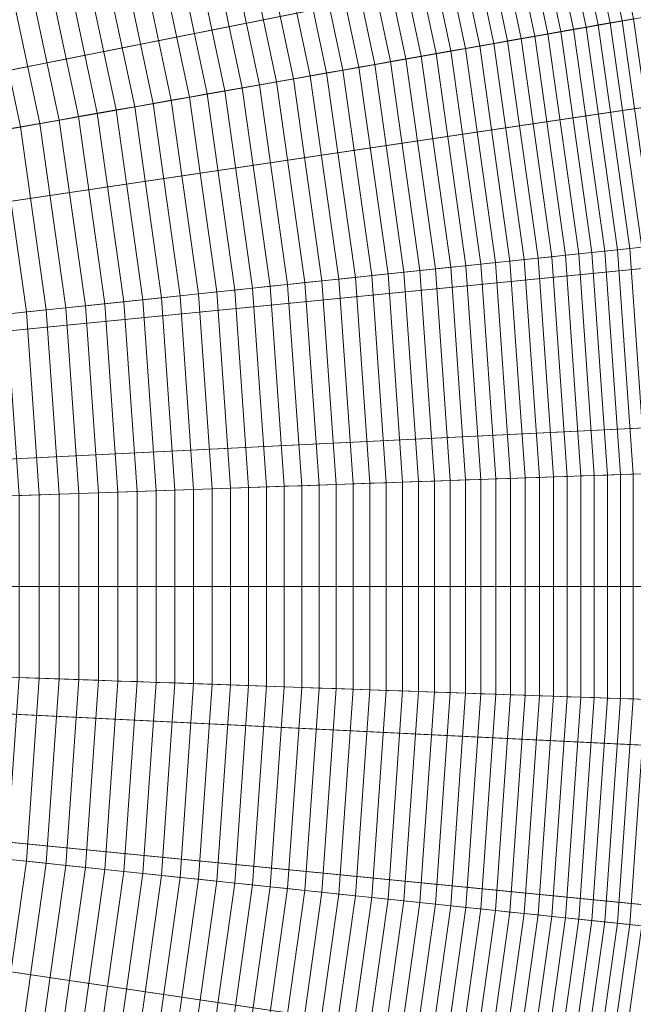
# Model space of a CAD drawing. Header units: centimetres. Extents: x -21.9 to 23.1, y -23 to 22.
# Tile 104 of 192: x 15.6 to 19.2, y -2.9 to 2.8. Entities that reach past the tile are written whole.
import ezdxf

# ---------------------------------------------------------------- set-up
doc = ezdxf.new("R2010")
doc.units = ezdxf.units.CM
doc.header["$LTSCALE"] = 2.54
doc.layers.add('Lucido design-1', color=7, linetype='Continuous')

# ---------------------------------------------------------------- blocks, each defined once
blk = doc.blocks.new('Gruppo-2-1')
at = {"color": 5, "linetype": 'Continuous', "lineweight": 9}
for points in [[(10.0933, 2.5802, -949.2271), (9.8546, 3.2361, -949.2271), (21.0763, 7.7699, -949.2271), (21.6039, 6.3202, -949.2271)], [(21.7213, 5.9023, -949.2271), (21.3809, 6.9317, -949.2271), (9.9669, 2.8477, -949.2271), (10.1205, 2.3832, -949.2271)], [(10.1205, 2.3832, -1010.9271), (9.9669, 2.8477, -1010.9271), (21.0053, 6.7973, -1010.9271), (21.3396, 5.7865, -1010.9271)], [(10.2857, 1.9092, -949.2271), (10.0933, 2.5802, -949.2271), (21.6039, 6.3202, -949.2271), (22.0292, 4.8372, -949.2271)], [(22.0106, 4.8574, -949.2271), (21.7213, 5.9023, -949.2271), (10.1205, 2.3832, -949.2271), (10.251, 1.9118, -949.2271)], [(10.251, 1.9118, -1010.9271), (10.1205, 2.3832, -1010.9271), (21.3396, 5.7865, -1010.9271), (21.6237, 4.7605, -1010.9271)], [(22.2478, 3.7994, -949.2271), (22.0106, 4.8574, -949.2271), (10.251, 1.9118, -949.2271), (10.358, 1.4344, -949.2271)], [(10.4308, 1.2265, -949.2271), (10.2857, 1.9092, -949.2271), (22.0292, 4.8372, -949.2271), (22.3499, 3.3281, -949.2271)], [(10.358, 1.4344, -1010.9271), (10.251, 1.9118, -1010.9271), (21.6237, 4.7605, -1010.9271), (21.8566, 3.7216, -1010.9271)], [(19.1014, 2.7553, -928.9962), (18.8285, 4.0392, -928.9962), (18.7616, 4.0225, -929.1238), (19.0335, 2.7434, -929.1238)], [(19.1679, 2.7671, -928.8678), (18.894, 4.0555, -928.8678), (18.8285, 4.0392, -928.9962), (19.1014, 2.7553, -928.9962)], [(18.8935, 2.7187, -929.3766), (18.6237, 3.9881, -929.3766), (18.5527, 3.9704, -929.5018), (18.8215, 2.706, -929.5018)], [(18.9642, 2.7311, -929.2506), (18.6933, 4.0055, -929.2506), (18.6237, 3.9881, -929.3766), (18.8935, 2.7187, -929.3766)], [(19.0335, 2.7434, -929.1238), (18.7616, 4.0225, -929.1238), (18.6933, 4.0055, -929.2506), (18.9642, 2.7311, -929.2506)], [(18.6733, 2.6798, -929.7498), (18.4067, 3.934, -929.7498), (18.3317, 3.9153, -929.8726), (18.5972, 2.6664, -929.8726)], [(18.7481, 2.693, -929.6263), (18.4804, 3.9524, -929.6263), (18.4067, 3.934, -929.7498), (18.6733, 2.6798, -929.7498)], [(18.8215, 2.706, -929.5018), (18.5527, 3.9704, -929.5018), (18.4804, 3.9524, -929.6263), (18.7481, 2.693, -929.6263)], [(18.441, 2.6389, -930.1154), (18.1778, 3.8769, -930.1154), (18.0989, 3.8573, -930.2355), (18.3609, 2.6248, -930.2355)], [(18.5198, 2.6528, -929.9944), (18.2554, 3.8963, -929.9944), (18.1778, 3.8769, -930.1154), (18.441, 2.6389, -930.1154)], [(18.5972, 2.6664, -929.8726), (18.3317, 3.9153, -929.8726), (18.2554, 3.8963, -929.9944), (18.5198, 2.6528, -929.9944)], [(18.1968, 2.5958, -930.4729), (17.9373, 3.817, -930.4729), (17.8546, 3.7963, -930.5903), (18.1129, 2.581, -930.5903)], [(18.2795, 2.6104, -930.3547), (18.0187, 3.8373, -930.3547), (17.9373, 3.817, -930.4729), (18.1968, 2.5958, -930.4729)], [(18.3609, 2.6248, -930.2355), (18.0989, 3.8573, -930.2355), (18.0187, 3.8373, -930.3547), (18.2795, 2.6104, -930.3547)], [(22.4329, 2.7312, -949.2271), (22.2478, 3.7994, -949.2271), (10.358, 1.4344, -949.2271), (10.4416, 0.9524, -949.2271)], [(17.9411, 2.5508, -930.822), (17.6854, 3.7542, -930.822), (17.5989, 3.7326, -930.9365), (17.8534, 2.5353, -930.9365)], [(18.0276, 2.566, -930.7066), (17.7706, 3.7754, -930.7066), (17.6854, 3.7542, -930.822), (17.9411, 2.5508, -930.822)], [(18.1129, 2.581, -930.5903), (17.8546, 3.7963, -930.5903), (17.7706, 3.7754, -930.7066), (18.0276, 2.566, -930.7066)], [(10.4416, 0.9524, -1010.9271), (10.358, 1.4344, -1010.9271), (21.8566, 3.7216, -1010.9271), (22.0384, 2.6726, -1010.9271)], [(17.7644, 2.5196, -931.0499), (17.5112, 3.7107, -931.0499), (17.4223, 3.6886, -931.1623), (17.6742, 2.5037, -931.1623)], [(17.8534, 2.5353, -930.9365), (17.5989, 3.7326, -930.9365), (17.5112, 3.7107, -931.0499), (17.7644, 2.5196, -931.0499)], [(17.49, 2.4712, -931.3841), (17.2409, 3.6433, -931.3841), (17.1484, 3.6203, -931.4934), (17.3962, 2.4547, -931.4934)], [(17.5827, 2.4875, -931.2737), (17.3322, 3.6661, -931.2737), (17.2409, 3.6433, -931.3841), (17.49, 2.4712, -931.3841)], [(17.6742, 2.5037, -931.1623), (17.4223, 3.6886, -931.1623), (17.3322, 3.6661, -931.2737), (17.5827, 2.4875, -931.2737)], [(17.3011, 2.4379, -931.6017), (17.0548, 3.5969, -931.6017), (16.96, 3.5733, -931.7088), (17.2049, 2.4209, -931.7088)], [(17.3962, 2.4547, -931.4934), (17.1484, 3.6203, -931.4934), (17.0548, 3.5969, -931.6017), (17.3011, 2.4379, -931.6017)], [(17.009, 2.3864, -931.9199), (16.7669, 3.5252, -931.9199), (16.6687, 3.5007, -932.0238), (16.9093, 2.3688, -932.0238)], [(17.1075, 2.4038, -931.8149), (16.864, 3.5494, -931.8149), (16.7669, 3.5252, -931.9199), (17.009, 2.3864, -931.9199)], [(17.2049, 2.4209, -931.7088), (16.96, 3.5733, -931.7088), (16.864, 3.5494, -931.8149), (17.1075, 2.4038, -931.8149)], [(16.8085, 2.351, -932.1265), (16.5694, 3.4759, -932.1265), (16.4691, 3.4509, -932.2283), (16.7067, 2.3331, -932.2283)], [(16.9093, 2.3688, -932.0238), (16.6687, 3.5007, -932.0238), (16.5694, 3.4759, -932.1265), (16.8085, 2.351, -932.1265)], [(16.6037, 2.3149, -932.3287), (16.3676, 3.4256, -932.3287), (16.2651, 3.4, -932.428), (16.4996, 2.2966, -932.428)], [(16.7067, 2.3331, -932.2283), (16.4691, 3.4509, -932.2283), (16.3676, 3.4256, -932.3287), (16.6037, 2.3149, -932.3287)], [(16.3944, 2.278, -932.5261), (16.1614, 3.3742, -932.5261), (16.0568, 3.3481, -932.623), (16.2882, 2.2593, -932.623)], [(16.4996, 2.2966, -932.428), (16.2651, 3.4, -932.428), (16.1614, 3.3742, -932.5261), (16.3944, 2.278, -932.5261)], [(10.528, 0.5353, -949.2271), (10.4308, 1.2265, -949.2271), (22.3499, 3.3281, -949.2271), (22.5647, 1.8004, -949.2271)], [(16.1809, 2.2404, -932.7187), (15.9511, 3.3217, -932.7187), (15.8443, 3.2951, -932.8132), (16.0726, 2.2213, -932.8132)], [(16.2882, 2.2593, -932.623), (16.0568, 3.3481, -932.623), (15.9511, 3.3217, -932.7187), (16.1809, 2.2404, -932.7187)], [(15.8529, 2.1825, -932.9985), (15.6279, 3.2412, -932.9985), (15.5181, 3.2138, -933.0893), (15.7415, 2.1629, -933.0893)], [(15.9632, 2.202, -932.9065), (15.7366, 3.2683, -932.9065), (15.6279, 3.2412, -932.9985), (15.8529, 2.1825, -932.9985)], [(16.0726, 2.2213, -932.8132), (15.8443, 3.2951, -932.8132), (15.7366, 3.2683, -932.9065), (15.9632, 2.202, -932.9065)], [(15.6292, 2.1431, -933.1788), (15.4075, 3.1862, -933.1788), (15.2958, 3.1584, -933.2671), (15.5159, 2.1231, -933.2671)], [(15.7415, 2.1629, -933.0893), (15.5181, 3.2138, -933.0893), (15.4075, 3.1862, -933.1788), (15.6292, 2.1431, -933.1788)], [(22.5657, 1.6551, -949.2271), (22.4329, 2.7312, -949.2271), (10.4416, 0.9524, -949.2271), (10.5015, 0.4669, -949.2271)], [(19.1455, 1.441, -929.2506), (18.9642, 2.7311, -929.2506), (18.8935, 2.7187, -929.3766), (19.0741, 1.4335, -929.3766)], [(19.2155, 1.4484, -929.1238), (19.0335, 2.7434, -929.1238), (18.9642, 2.7311, -929.2506), (19.1455, 1.441, -929.2506)], [(19.2841, 1.4556, -928.9962), (19.1014, 2.7553, -928.9962), (19.0335, 2.7434, -929.1238), (19.2155, 1.4484, -929.1238)], [(19.3512, 1.4626, -928.8678), (19.1679, 2.7671, -928.8678), (19.1014, 2.7553, -928.9962), (19.2841, 1.4556, -928.9962)], [(10.5015, 0.4669, -1010.9271), (10.4416, 0.9524, -1010.9271), (22.0384, 2.6726, -1010.9271), (22.1688, 1.616, -1010.9271)], [(18.8517, 1.4101, -929.7498), (18.6733, 2.6798, -929.7498), (18.5972, 2.6664, -929.8726), (18.7749, 1.4021, -929.8726)], [(18.9272, 1.4181, -929.6263), (18.7481, 2.693, -929.6263), (18.6733, 2.6798, -929.7498), (18.8517, 1.4101, -929.7498)], [(19.0014, 1.4259, -929.5018), (18.8215, 2.706, -929.5018), (18.7481, 2.693, -929.6263), (18.9272, 1.4181, -929.6263)], [(19.0741, 1.4335, -929.3766), (18.8935, 2.7187, -929.3766), (18.8215, 2.706, -929.5018), (19.0014, 1.4259, -929.5018)], [(18.5363, 1.377, -930.2355), (18.3609, 2.6248, -930.2355), (18.2795, 2.6104, -930.3547), (18.4541, 1.3684, -930.3547)], [(18.6171, 1.3855, -930.1154), (18.441, 2.6389, -930.1154), (18.3609, 2.6248, -930.2355), (18.5363, 1.377, -930.2355)], [(18.6967, 1.3938, -929.9944), (18.5198, 2.6528, -929.9944), (18.441, 2.6389, -930.1154), (18.6171, 1.3855, -930.1154)], [(18.7749, 1.4021, -929.8726), (18.5972, 2.6664, -929.8726), (18.5198, 2.6528, -929.9944), (18.6967, 1.3938, -929.9944)], [(18.1997, 1.3416, -930.7066), (18.0276, 2.566, -930.7066), (17.9411, 2.5508, -930.822), (18.1124, 1.3324, -930.822)], [(18.2858, 1.3507, -930.5903), (18.1129, 2.581, -930.5903), (18.0276, 2.566, -930.7066), (18.1997, 1.3416, -930.7066)], [(18.3706, 1.3596, -930.4729), (18.1968, 2.5958, -930.4729), (18.1129, 2.581, -930.5903), (18.2858, 1.3507, -930.5903)], [(18.4541, 1.3684, -930.3547), (18.2795, 2.6104, -930.3547), (18.1968, 2.5958, -930.4729), (18.3706, 1.3596, -930.4729)], [(17.8427, 1.3041, -931.1623), (17.6742, 2.5037, -931.1623), (17.5827, 2.4875, -931.2737), (17.7504, 1.2944, -931.2737)], [(17.9339, 1.3137, -931.0499), (17.7644, 2.5196, -931.0499), (17.6742, 2.5037, -931.1623), (17.8427, 1.3041, -931.1623)], [(18.0237, 1.3231, -930.9365), (17.8534, 2.5353, -930.9365), (17.7644, 2.5196, -931.0499), (17.9339, 1.3137, -931.0499)], [(18.1124, 1.3324, -930.822), (17.9411, 2.5508, -930.822), (17.8534, 2.5353, -930.9365), (18.0237, 1.3231, -930.9365)], [(17.562, 1.2746, -931.4934), (17.3962, 2.4547, -931.4934), (17.3011, 2.4379, -931.6017), (17.4661, 1.2645, -931.6017)], [(17.6568, 1.2846, -931.3841), (17.49, 2.4712, -931.3841), (17.3962, 2.4547, -931.4934), (17.562, 1.2746, -931.4934)], [(17.7504, 1.2944, -931.2737), (17.5827, 2.4875, -931.2737), (17.49, 2.4712, -931.3841), (17.6568, 1.2846, -931.3841)], [(17.2705, 1.244, -931.8149), (17.1075, 2.4038, -931.8149), (17.009, 2.3864, -931.9199), (17.171, 1.2335, -931.9199)], [(17.3689, 1.2543, -931.7088), (17.2049, 2.4209, -931.7088), (17.1075, 2.4038, -931.8149), (17.2705, 1.244, -931.8149)], [(17.4661, 1.2645, -931.6017), (17.3011, 2.4379, -931.6017), (17.2049, 2.4209, -931.7088), (17.3689, 1.2543, -931.7088)], [(16.8658, 1.2014, -932.2283), (16.7067, 2.3331, -932.2283), (16.6037, 2.3149, -932.3287), (16.7617, 1.1905, -932.3287)], [(16.9686, 1.2122, -932.1265), (16.8085, 2.351, -932.1265), (16.7067, 2.3331, -932.2283), (16.8658, 1.2014, -932.2283)], [(17.0704, 1.2229, -932.0238), (16.9093, 2.3688, -932.0238), (16.8085, 2.351, -932.1265), (16.9686, 1.2122, -932.1265)], [(17.171, 1.2335, -931.9199), (17.009, 2.3864, -931.9199), (16.9093, 2.3688, -932.0238), (17.0704, 1.2229, -932.0238)], [(16.5504, 1.1683, -932.5261), (16.3944, 2.278, -932.5261), (16.2882, 2.2593, -932.623), (16.4431, 1.157, -932.623)], [(16.6566, 1.1794, -932.428), (16.4996, 2.2966, -932.428), (16.3944, 2.278, -932.5261), (16.5504, 1.1683, -932.5261)], [(16.7617, 1.1905, -932.3287), (16.6037, 2.3149, -932.3287), (16.4996, 2.2966, -932.428), (16.6566, 1.1794, -932.428)], [(16.2254, 1.1341, -932.8132), (16.0726, 2.2213, -932.8132), (15.9632, 2.202, -932.9065), (16.115, 1.1225, -932.9065)], [(16.3348, 1.1456, -932.7187), (16.1809, 2.2404, -932.7187), (16.0726, 2.2213, -932.8132), (16.2254, 1.1341, -932.8132)], [(16.4431, 1.157, -932.623), (16.2882, 2.2593, -932.623), (16.1809, 2.2404, -932.7187), (16.3348, 1.1456, -932.7187)], [(15.891, 1.099, -933.0893), (15.7415, 2.1629, -933.0893), (15.6292, 2.1431, -933.1788), (15.7776, 1.087, -933.1788)], [(16.0035, 1.1108, -932.9985), (15.8529, 2.1825, -932.9985), (15.7415, 2.1629, -933.0893), (15.891, 1.099, -933.0893)], [(16.115, 1.1225, -932.9065), (15.9632, 2.202, -932.9065), (15.8529, 2.1825, -932.9985), (16.0035, 1.1108, -932.9985)], [(15.6632, 1.075, -933.2671), (15.5159, 2.1231, -933.2671), (15.4016, 2.103, -933.3541), (15.5478, 1.0629, -933.3541)], [(15.7776, 1.087, -933.1788), (15.6292, 2.1431, -933.1788), (15.5159, 2.1231, -933.2671), (15.6632, 1.075, -933.2671)], [(10.5767, -0.161, -949.2271), (10.528, 0.5353, -949.2271), (22.5647, 1.8004, -949.2271), (22.6723, 0.2614, -949.2271)], [(22.6457, 0.5739, -949.2271), (22.5657, 1.6551, -949.2271), (10.5015, 0.4669, -949.2271), (10.5376, -0.021, -949.2271)], [(10.5376, -0.021, -1010.9271), (10.5015, 0.4669, -1010.9271), (22.1688, 1.616, -1010.9271), (22.2474, 0.5543, -1010.9271)], [(19.0915, 0.1363, -929.5018), (19.0014, 1.4259, -929.5018), (18.9272, 1.4181, -929.6263), (19.0171, 0.1337, -929.6263)], [(19.1647, 0.1389, -929.3766), (19.0741, 1.4335, -929.3766), (19.0014, 1.4259, -929.5018), (19.0915, 0.1363, -929.5018)], [(19.2364, 0.1414, -929.2506), (19.1455, 1.441, -929.2506), (19.0741, 1.4335, -929.3766), (19.1647, 0.1389, -929.3766)], [(19.3067, 0.1439, -929.1238), (19.2155, 1.4484, -929.1238), (19.1455, 1.441, -929.2506), (19.2364, 0.1414, -929.2506)], [(18.5416, 0.1171, -930.3547), (18.4541, 1.3684, -930.3547), (18.3706, 1.3596, -930.4729), (18.4577, 0.1142, -930.4729)], [(18.6242, 0.12, -930.2355), (18.5363, 1.377, -930.2355), (18.4541, 1.3684, -930.3547), (18.5416, 0.1171, -930.3547)], [(18.7054, 0.1229, -930.1154), (18.6171, 1.3855, -930.1154), (18.5363, 1.377, -930.2355), (18.6242, 0.12, -930.2355)], [(18.7854, 0.1256, -929.9944), (18.6967, 1.3938, -929.9944), (18.6171, 1.3855, -930.1154), (18.7054, 0.1229, -930.1154)], [(18.8639, 0.1284, -929.8726), (18.7749, 1.4021, -929.8726), (18.6967, 1.3938, -929.9944), (18.7854, 0.1256, -929.9944)], [(18.9412, 0.1311, -929.7498), (18.8517, 1.4101, -929.7498), (18.7749, 1.4021, -929.8726), (18.8639, 0.1284, -929.8726)], [(19.0171, 0.1337, -929.6263), (18.9272, 1.4181, -929.6263), (18.8517, 1.4101, -929.7498), (18.9412, 0.1311, -929.7498)], [(18.0188, 0.0989, -931.0499), (17.9339, 1.3137, -931.0499), (17.8427, 1.3041, -931.1623), (17.9272, 0.0957, -931.1623)], [(18.1091, 0.102, -930.9365), (18.0237, 1.3231, -930.9365), (17.9339, 1.3137, -931.0499), (18.0188, 0.0989, -931.0499)], [(18.1982, 0.1051, -930.822), (18.1124, 1.3324, -930.822), (18.0237, 1.3231, -930.9365), (18.1091, 0.102, -930.9365)], [(18.286, 0.1082, -930.7066), (18.1997, 1.3416, -930.7066), (18.1124, 1.3324, -930.822), (18.1982, 0.1051, -930.822)], [(18.3725, 0.1112, -930.5903), (18.2858, 1.3507, -930.5903), (18.1997, 1.3416, -930.7066), (18.286, 0.1082, -930.7066)], [(18.4577, 0.1142, -930.4729), (18.3706, 1.3596, -930.4729), (18.2858, 1.3507, -930.5903), (18.3725, 0.1112, -930.5903)], [(17.4511, 0.0791, -931.7088), (17.3689, 1.2543, -931.7088), (17.2705, 1.244, -931.8149), (17.3522, 0.0756, -931.8149)], [(17.5487, 0.0825, -931.6017), (17.4661, 1.2645, -931.6017), (17.3689, 1.2543, -931.7088), (17.4511, 0.0791, -931.7088)], [(17.6452, 0.0858, -931.4934), (17.562, 1.2746, -931.4934), (17.4661, 1.2645, -931.6017), (17.5487, 0.0825, -931.6017)], [(17.7404, 0.0892, -931.3841), (17.6568, 1.2846, -931.3841), (17.562, 1.2746, -931.4934), (17.6452, 0.0858, -931.4934)], [(17.8344, 0.0924, -931.2737), (17.7504, 1.2944, -931.2737), (17.6568, 1.2846, -931.3841), (17.7404, 0.0892, -931.3841)], [(17.9272, 0.0957, -931.1623), (17.8427, 1.3041, -931.1623), (17.7504, 1.2944, -931.2737), (17.8344, 0.0924, -931.2737)], [(16.9455, 0.0614, -932.2283), (16.8658, 1.2014, -932.2283), (16.7617, 1.1905, -932.3287), (16.841, 0.0577, -932.3287)], [(17.0488, 0.065, -932.1265), (16.9686, 1.2122, -932.1265), (16.8658, 1.2014, -932.2283), (16.9455, 0.0614, -932.2283)], [(17.1511, 0.0686, -932.0238), (17.0704, 1.2229, -932.0238), (16.9686, 1.2122, -932.1265), (17.0488, 0.065, -932.1265)], [(17.2522, 0.0721, -931.9199), (17.171, 1.2335, -931.9199), (17.0704, 1.2229, -932.0238), (17.1511, 0.0686, -932.0238)], [(17.3522, 0.0756, -931.8149), (17.2705, 1.244, -931.8149), (17.171, 1.2335, -931.9199), (17.2522, 0.0721, -931.9199)], [(16.4119, 0.0428, -932.7187), (16.3348, 1.1456, -932.7187), (16.2254, 1.1341, -932.8132), (16.302, 0.0389, -932.8132)], [(16.5208, 0.0466, -932.623), (16.4431, 1.157, -932.623), (16.3348, 1.1456, -932.7187), (16.4119, 0.0428, -932.7187)], [(16.6286, 0.0503, -932.5261), (16.5504, 1.1683, -932.5261), (16.4431, 1.157, -932.623), (16.5208, 0.0466, -932.623)], [(16.7353, 0.0541, -932.428), (16.6566, 1.1794, -932.428), (16.5504, 1.1683, -932.5261), (16.6286, 0.0503, -932.5261)], [(16.841, 0.0577, -932.3287), (16.7617, 1.1905, -932.3287), (16.6566, 1.1794, -932.428), (16.7353, 0.0541, -932.428)], [(15.852, 0.0232, -933.1788), (15.7776, 1.087, -933.1788), (15.6632, 1.075, -933.2671), (15.737, 0.0192, -933.2671)], [(15.966, 0.0272, -933.0893), (15.891, 1.099, -933.0893), (15.7776, 1.087, -933.1788), (15.852, 0.0232, -933.1788)], [(16.079, 0.0311, -932.9985), (16.0035, 1.1108, -932.9985), (15.891, 1.099, -933.0893), (15.966, 0.0272, -933.0893)], [(16.191, 0.0351, -932.9065), (16.115, 1.1225, -932.9065), (16.0035, 1.1108, -932.9985), (16.079, 0.0311, -932.9985)], [(16.302, 0.0389, -932.8132), (16.2254, 1.1341, -932.8132), (16.115, 1.1225, -932.9065), (16.191, 0.0351, -932.9065)], [(15.737, 0.0192, -933.2671), (15.6632, 1.075, -933.2671), (15.5478, 1.0629, -933.3541), (15.621, 0.0151, -933.3541)], [(22.6728, -0.51, -949.2271), (22.6457, 0.5739, -949.2271), (10.5376, -0.021, -949.2271), (10.5498, -0.51, -949.2271)], [(10.5498, -0.51, -1010.9271), (10.5376, -0.021, -1010.9271), (22.2474, 0.5543, -1010.9271), (22.274, -0.51, -1010.9271)], [(10.5767, -0.859, -949.2271), (10.5767, -0.161, -949.2271), (22.6723, 0.2614, -949.2271), (22.6723, -1.2814, -949.2271)], [(18.4577, -1.1342, -930.4729), (18.4577, 0.1142, -930.4729), (18.3725, 0.1112, -930.5903), (18.3725, -1.1312, -930.5903)], [(18.5416, -1.1371, -930.3547), (18.5416, 0.1171, -930.3547), (18.4577, 0.1142, -930.4729), (18.4577, -1.1342, -930.4729)], [(18.6242, -1.14, -930.2355), (18.6242, 0.12, -930.2355), (18.5416, 0.1171, -930.3547), (18.5416, -1.1371, -930.3547)], [(18.7054, -1.1429, -930.1154), (18.7054, 0.1229, -930.1154), (18.6242, 0.12, -930.2355), (18.6242, -1.14, -930.2355)], [(18.7854, -1.1456, -929.9944), (18.7854, 0.1256, -929.9944), (18.7054, 0.1229, -930.1154), (18.7054, -1.1429, -930.1154)], [(18.8639, -1.1484, -929.8726), (18.8639, 0.1284, -929.8726), (18.7854, 0.1256, -929.9944), (18.7854, -1.1456, -929.9944)], [(18.9412, -1.1511, -929.7498), (18.9412, 0.1311, -929.7498), (18.8639, 0.1284, -929.8726), (18.8639, -1.1484, -929.8726)], [(19.0171, -1.1537, -929.6263), (19.0171, 0.1337, -929.6263), (18.9412, 0.1311, -929.7498), (18.9412, -1.1511, -929.7498)], [(19.0915, -1.1563, -929.5018), (19.0915, 0.1363, -929.5018), (19.0171, 0.1337, -929.6263), (19.0171, -1.1537, -929.6263)], [(19.1647, -1.1589, -929.3766), (19.1647, 0.1389, -929.3766), (19.0915, 0.1363, -929.5018), (19.0915, -1.1563, -929.5018)], [(19.2364, -1.1614, -929.2506), (19.2364, 0.1414, -929.2506), (19.1647, 0.1389, -929.3766), (19.1647, -1.1589, -929.3766)], [(16.841, -1.0777, -932.3287), (16.841, 0.0577, -932.3287), (16.7353, 0.0541, -932.428), (16.7353, -1.0741, -932.428)], [(16.9455, -1.0814, -932.2283), (16.9455, 0.0614, -932.2283), (16.841, 0.0577, -932.3287), (16.841, -1.0777, -932.3287)], [(17.0488, -1.085, -932.1265), (17.0488, 0.065, -932.1265), (16.9455, 0.0614, -932.2283), (16.9455, -1.0814, -932.2283)], [(17.1511, -1.0886, -932.0238), (17.1511, 0.0686, -932.0238), (17.0488, 0.065, -932.1265), (17.0488, -1.085, -932.1265)], [(17.2522, -1.0921, -931.9199), (17.2522, 0.0721, -931.9199), (17.1511, 0.0686, -932.0238), (17.1511, -1.0886, -932.0238)], [(17.3522, -1.0956, -931.8149), (17.3522, 0.0756, -931.8149), (17.2522, 0.0721, -931.9199), (17.2522, -1.0921, -931.9199)], [(17.4511, -1.0991, -931.7088), (17.4511, 0.0791, -931.7088), (17.3522, 0.0756, -931.8149), (17.3522, -1.0956, -931.8149)], [(17.5487, -1.1025, -931.6017), (17.5487, 0.0825, -931.6017), (17.4511, 0.0791, -931.7088), (17.4511, -1.0991, -931.7088)], [(17.6452, -1.1058, -931.4934), (17.6452, 0.0858, -931.4934), (17.5487, 0.0825, -931.6017), (17.5487, -1.1025, -931.6017)], [(17.7404, -1.1092, -931.3841), (17.7404, 0.0892, -931.3841), (17.6452, 0.0858, -931.4934), (17.6452, -1.1058, -931.4934)], [(17.8344, -1.1124, -931.2737), (17.8344, 0.0924, -931.2737), (17.7404, 0.0892, -931.3841), (17.7404, -1.1092, -931.3841)], [(17.9272, -1.1157, -931.1623), (17.9272, 0.0957, -931.1623), (17.8344, 0.0924, -931.2737), (17.8344, -1.1124, -931.2737)], [(18.0188, -1.1189, -931.0499), (18.0188, 0.0989, -931.0499), (17.9272, 0.0957, -931.1623), (17.9272, -1.1157, -931.1623)], [(18.1091, -1.122, -930.9365), (18.1091, 0.102, -930.9365), (18.0188, 0.0989, -931.0499), (18.0188, -1.1189, -931.0499)], [(18.1982, -1.1251, -930.822), (18.1982, 0.1051, -930.822), (18.1091, 0.102, -930.9365), (18.1091, -1.122, -930.9365)], [(18.286, -1.1282, -930.7066), (18.286, 0.1082, -930.7066), (18.1982, 0.1051, -930.822), (18.1982, -1.1251, -930.822)], [(18.3725, -1.1312, -930.5903), (18.3725, 0.1112, -930.5903), (18.286, 0.1082, -930.7066), (18.286, -1.1282, -930.7066)], [(15.737, -1.0392, -933.2671), (15.737, 0.0192, -933.2671), (15.621, 0.0151, -933.3541), (15.621, -1.0351, -933.3541)], [(15.852, -1.0432, -933.1788), (15.852, 0.0232, -933.1788), (15.737, 0.0192, -933.2671), (15.737, -1.0392, -933.2671)], [(15.966, -1.0472, -933.0893), (15.966, 0.0272, -933.0893), (15.852, 0.0232, -933.1788), (15.852, -1.0432, -933.1788)], [(16.079, -1.0511, -932.9985), (16.079, 0.0311, -932.9985), (15.966, 0.0272, -933.0893), (15.966, -1.0472, -933.0893)], [(16.191, -1.0551, -932.9065), (16.191, 0.0351, -932.9065), (16.079, 0.0311, -932.9985), (16.079, -1.0511, -932.9985)], [(16.302, -1.0589, -932.8132), (16.302, 0.0389, -932.8132), (16.191, 0.0351, -932.9065), (16.191, -1.0551, -932.9065)], [(16.4119, -1.0628, -932.7187), (16.4119, 0.0428, -932.7187), (16.302, 0.0389, -932.8132), (16.302, -1.0589, -932.8132)], [(16.5208, -1.0666, -932.623), (16.5208, 0.0466, -932.623), (16.4119, 0.0428, -932.7187), (16.4119, -1.0628, -932.7187)], [(16.6286, -1.0703, -932.5261), (16.6286, 0.0503, -932.5261), (16.5208, 0.0466, -932.623), (16.5208, -1.0666, -932.623)], [(16.7353, -1.0741, -932.428), (16.7353, 0.0541, -932.428), (16.6286, 0.0503, -932.5261), (16.6286, -1.0703, -932.5261)], [(10.5376, -0.999, -1010.9271), (10.5498, -0.51, -1010.9271), (22.274, -0.51, -1010.9271), (22.2474, -1.5743, -1010.9271)], [(22.6457, -1.5939, -949.2271), (22.6728, -0.51, -949.2271), (10.5498, -0.51, -949.2271), (10.5376, -0.999, -949.2271)], [(10.528, -1.5553, -949.2271), (10.5767, -0.859, -949.2271), (22.6723, -1.2814, -949.2271), (22.5647, -2.8204, -949.2271)], [(10.5015, -1.4869, -1010.9271), (10.5376, -0.999, -1010.9271), (22.2474, -1.5743, -1010.9271), (22.1688, -2.636, -1010.9271)], [(22.5657, -2.6751, -949.2271), (22.6457, -1.5939, -949.2271), (10.5376, -0.999, -949.2271), (10.5015, -1.4869, -949.2271)], [(15.6632, -2.095, -933.2671), (15.737, -1.0392, -933.2671), (15.621, -1.0351, -933.3541), (15.5478, -2.0829, -933.3541)], [(15.7776, -2.107, -933.1788), (15.852, -1.0432, -933.1788), (15.737, -1.0392, -933.2671), (15.6632, -2.095, -933.2671)], [(15.891, -2.119, -933.0893), (15.966, -1.0472, -933.0893), (15.852, -1.0432, -933.1788), (15.7776, -2.107, -933.1788)], [(16.0035, -2.1308, -932.9985), (16.079, -1.0511, -932.9985), (15.966, -1.0472, -933.0893), (15.891, -2.119, -933.0893)], [(16.115, -2.1425, -932.9065), (16.191, -1.0551, -932.9065), (16.079, -1.0511, -932.9985), (16.0035, -2.1308, -932.9985)], [(16.2254, -2.1541, -932.8132), (16.302, -1.0589, -932.8132), (16.191, -1.0551, -932.9065), (16.115, -2.1425, -932.9065)], [(16.3348, -2.1656, -932.7187), (16.4119, -1.0628, -932.7187), (16.302, -1.0589, -932.8132), (16.2254, -2.1541, -932.8132)], [(16.4431, -2.177, -932.623), (16.5208, -1.0666, -932.623), (16.4119, -1.0628, -932.7187), (16.3348, -2.1656, -932.7187)], [(16.5504, -2.1883, -932.5261), (16.6286, -1.0703, -932.5261), (16.5208, -1.0666, -932.623), (16.4431, -2.177, -932.623)], [(16.6566, -2.1994, -932.428), (16.7353, -1.0741, -932.428), (16.6286, -1.0703, -932.5261), (16.5504, -2.1883, -932.5261)], [(16.7617, -2.2105, -932.3287), (16.841, -1.0777, -932.3287), (16.7353, -1.0741, -932.428), (16.6566, -2.1994, -932.428)], [(16.8658, -2.2214, -932.2283), (16.9455, -1.0814, -932.2283), (16.841, -1.0777, -932.3287), (16.7617, -2.2105, -932.3287)], [(16.9686, -2.2322, -932.1265), (17.0488, -1.085, -932.1265), (16.9455, -1.0814, -932.2283), (16.8658, -2.2214, -932.2283)], [(17.0704, -2.2429, -932.0238), (17.1511, -1.0886, -932.0238), (17.0488, -1.085, -932.1265), (16.9686, -2.2322, -932.1265)], [(17.171, -2.2535, -931.9199), (17.2522, -1.0921, -931.9199), (17.1511, -1.0886, -932.0238), (17.0704, -2.2429, -932.0238)], [(17.2705, -2.264, -931.8149), (17.3522, -1.0956, -931.8149), (17.2522, -1.0921, -931.9199), (17.171, -2.2535, -931.9199)], [(17.3689, -2.2743, -931.7088), (17.4511, -1.0991, -931.7088), (17.3522, -1.0956, -931.8149), (17.2705, -2.264, -931.8149)], [(17.4661, -2.2845, -931.6017), (17.5487, -1.1025, -931.6017), (17.4511, -1.0991, -931.7088), (17.3689, -2.2743, -931.7088)], [(17.562, -2.2946, -931.4934), (17.6452, -1.1058, -931.4934), (17.5487, -1.1025, -931.6017), (17.4661, -2.2845, -931.6017)], [(17.6568, -2.3046, -931.3841), (17.7404, -1.1092, -931.3841), (17.6452, -1.1058, -931.4934), (17.562, -2.2946, -931.4934)], [(17.7504, -2.3144, -931.2737), (17.8344, -1.1124, -931.2737), (17.7404, -1.1092, -931.3841), (17.6568, -2.3046, -931.3841)], [(17.8427, -2.3241, -931.1623), (17.9272, -1.1157, -931.1623), (17.8344, -1.1124, -931.2737), (17.7504, -2.3144, -931.2737)], [(17.9339, -2.3337, -931.0499), (18.0188, -1.1189, -931.0499), (17.9272, -1.1157, -931.1623), (17.8427, -2.3241, -931.1623)], [(18.0237, -2.3431, -930.9365), (18.1091, -1.122, -930.9365), (18.0188, -1.1189, -931.0499), (17.9339, -2.3337, -931.0499)], [(18.1124, -2.3524, -930.822), (18.1982, -1.1251, -930.822), (18.1091, -1.122, -930.9365), (18.0237, -2.3431, -930.9365)], [(18.1997, -2.3616, -930.7066), (18.286, -1.1282, -930.7066), (18.1982, -1.1251, -930.822), (18.1124, -2.3524, -930.822)], [(18.2858, -2.3707, -930.5903), (18.3725, -1.1312, -930.5903), (18.286, -1.1282, -930.7066), (18.1997, -2.3616, -930.7066)], [(18.3706, -2.3796, -930.4729), (18.4577, -1.1342, -930.4729), (18.3725, -1.1312, -930.5903), (18.2858, -2.3707, -930.5903)], [(18.4541, -2.3884, -930.3547), (18.5416, -1.1371, -930.3547), (18.4577, -1.1342, -930.4729), (18.3706, -2.3796, -930.4729)], [(18.5363, -2.397, -930.2355), (18.6242, -1.14, -930.2355), (18.5416, -1.1371, -930.3547), (18.4541, -2.3884, -930.3547)], [(18.6171, -2.4055, -930.1154), (18.7054, -1.1429, -930.1154), (18.6242, -1.14, -930.2355), (18.5363, -2.397, -930.2355)], [(18.6967, -2.4138, -929.9944), (18.7854, -1.1456, -929.9944), (18.7054, -1.1429, -930.1154), (18.6171, -2.4055, -930.1154)], [(18.7749, -2.4221, -929.8726), (18.8639, -1.1484, -929.8726), (18.7854, -1.1456, -929.9944), (18.6967, -2.4138, -929.9944)], [(18.8517, -2.4301, -929.7498), (18.9412, -1.1511, -929.7498), (18.8639, -1.1484, -929.8726), (18.7749, -2.4221, -929.8726)], [(18.9272, -2.4381, -929.6263), (19.0171, -1.1537, -929.6263), (18.9412, -1.1511, -929.7498), (18.8517, -2.4301, -929.7498)], [(19.0014, -2.4459, -929.5018), (19.0915, -1.1563, -929.5018), (19.0171, -1.1537, -929.6263), (18.9272, -2.4381, -929.6263)], [(19.0741, -2.4535, -929.3766), (19.1647, -1.1589, -929.3766), (19.0915, -1.1563, -929.5018), (19.0014, -2.4459, -929.5018)], [(19.1455, -2.461, -929.2506), (19.2364, -1.1614, -929.2506), (19.1647, -1.1589, -929.3766), (19.0741, -2.4535, -929.3766)], [(19.2155, -2.4684, -929.1238), (19.3067, -1.1639, -929.1238), (19.2364, -1.1614, -929.2506), (19.1455, -2.461, -929.2506)], [(10.4416, -1.9724, -1010.9271), (10.5015, -1.4869, -1010.9271), (22.1688, -2.636, -1010.9271), (22.0384, -3.6926, -1010.9271)], [(22.4329, -3.7512, -949.2271), (22.5657, -2.6751, -949.2271), (10.5015, -1.4869, -949.2271), (10.4416, -1.9724, -949.2271)], [(10.4308, -2.2465, -949.2271), (10.528, -1.5553, -949.2271), (22.5647, -2.8204, -949.2271), (22.3499, -4.3481, -949.2271)], [(10.358, -2.4544, -1010.9271), (10.4416, -1.9724, -1010.9271), (22.0384, -3.6926, -1010.9271), (21.8566, -4.7416, -1010.9271)], [(22.2478, -4.8194, -949.2271), (22.4329, -3.7512, -949.2271), (10.4416, -1.9724, -949.2271), (10.358, -2.4544, -949.2271)], [(15.5159, -3.1431, -933.2671), (15.6632, -2.095, -933.2671), (15.5478, -2.0829, -933.3541), (15.4016, -3.123, -933.3541)], [(15.6292, -3.1631, -933.1788), (15.7776, -2.107, -933.1788), (15.6632, -2.095, -933.2671), (15.5159, -3.1431, -933.2671)], [(15.7415, -3.1829, -933.0893), (15.891, -2.119, -933.0893), (15.7776, -2.107, -933.1788), (15.6292, -3.1631, -933.1788)], [(15.8529, -3.2025, -932.9985), (16.0035, -2.1308, -932.9985), (15.891, -2.119, -933.0893), (15.7415, -3.1829, -933.0893)], [(15.9632, -3.222, -932.9065), (16.115, -2.1425, -932.9065), (16.0035, -2.1308, -932.9985), (15.8529, -3.2025, -932.9985)], [(16.0726, -3.2413, -932.8132), (16.2254, -2.1541, -932.8132), (16.115, -2.1425, -932.9065), (15.9632, -3.222, -932.9065)], [(16.1809, -3.2604, -932.7187), (16.3348, -2.1656, -932.7187), (16.2254, -2.1541, -932.8132), (16.0726, -3.2413, -932.8132)], [(16.2882, -3.2793, -932.623), (16.4431, -2.177, -932.623), (16.3348, -2.1656, -932.7187), (16.1809, -3.2604, -932.7187)], [(16.3944, -3.298, -932.5261), (16.5504, -2.1883, -932.5261), (16.4431, -2.177, -932.623), (16.2882, -3.2793, -932.623)], [(16.4996, -3.3166, -932.428), (16.6566, -2.1994, -932.428), (16.5504, -2.1883, -932.5261), (16.3944, -3.298, -932.5261)], [(16.6037, -3.3349, -932.3287), (16.7617, -2.2105, -932.3287), (16.6566, -2.1994, -932.428), (16.4996, -3.3166, -932.428)], [(16.7067, -3.3531, -932.2283), (16.8658, -2.2214, -932.2283), (16.7617, -2.2105, -932.3287), (16.6037, -3.3349, -932.3287)], [(10.2857, -2.9292, -949.2271), (10.4308, -2.2465, -949.2271), (22.3499, -4.3481, -949.2271), (22.0292, -5.8572, -949.2271)], [(16.8085, -3.371, -932.1265), (16.9686, -2.2322, -932.1265), (16.8658, -2.2214, -932.2283), (16.7067, -3.3531, -932.2283)], [(16.9093, -3.3888, -932.0238), (17.0704, -2.2429, -932.0238), (16.9686, -2.2322, -932.1265), (16.8085, -3.371, -932.1265)], [(17.009, -3.4064, -931.9199), (17.171, -2.2535, -931.9199), (17.0704, -2.2429, -932.0238), (16.9093, -3.3888, -932.0238)], [(17.1075, -3.4238, -931.8149), (17.2705, -2.264, -931.8149), (17.171, -2.2535, -931.9199), (17.009, -3.4064, -931.9199)], [(17.2049, -3.4409, -931.7088), (17.3689, -2.2743, -931.7088), (17.2705, -2.264, -931.8149), (17.1075, -3.4238, -931.8149)], [(17.3011, -3.4579, -931.6017), (17.4661, -2.2845, -931.6017), (17.3689, -2.2743, -931.7088), (17.2049, -3.4409, -931.7088)], [(17.3962, -3.4747, -931.4934), (17.562, -2.2946, -931.4934), (17.4661, -2.2845, -931.6017), (17.3011, -3.4579, -931.6017)], [(17.49, -3.4912, -931.3841), (17.6568, -2.3046, -931.3841), (17.562, -2.2946, -931.4934), (17.3962, -3.4747, -931.4934)], [(17.5827, -3.5075, -931.2737), (17.7504, -2.3144, -931.2737), (17.6568, -2.3046, -931.3841), (17.49, -3.4912, -931.3841)], [(17.6742, -3.5237, -931.1623), (17.8427, -2.3241, -931.1623), (17.7504, -2.3144, -931.2737), (17.5827, -3.5075, -931.2737)], [(17.7644, -3.5396, -931.0499), (17.9339, -2.3337, -931.0499), (17.8427, -2.3241, -931.1623), (17.6742, -3.5237, -931.1623)], [(17.8534, -3.5553, -930.9365), (18.0237, -2.3431, -930.9365), (17.9339, -2.3337, -931.0499), (17.7644, -3.5396, -931.0499)], [(17.9411, -3.5708, -930.822), (18.1124, -2.3524, -930.822), (18.0237, -2.3431, -930.9365), (17.8534, -3.5553, -930.9365)], [(18.0276, -3.586, -930.7066), (18.1997, -2.3616, -930.7066), (18.1124, -2.3524, -930.822), (17.9411, -3.5708, -930.822)], [(18.1129, -3.601, -930.5903), (18.2858, -2.3707, -930.5903), (18.1997, -2.3616, -930.7066), (18.0276, -3.586, -930.7066)], [(18.1968, -3.6158, -930.4729), (18.3706, -2.3796, -930.4729), (18.2858, -2.3707, -930.5903), (18.1129, -3.601, -930.5903)], [(18.2795, -3.6304, -930.3547), (18.4541, -2.3884, -930.3547), (18.3706, -2.3796, -930.4729), (18.1968, -3.6158, -930.4729)], [(18.3609, -3.6448, -930.2355), (18.5363, -2.397, -930.2355), (18.4541, -2.3884, -930.3547), (18.2795, -3.6304, -930.3547)], [(18.441, -3.6589, -930.1154), (18.6171, -2.4055, -930.1154), (18.5363, -2.397, -930.2355), (18.3609, -3.6448, -930.2355)], [(18.5198, -3.6728, -929.9944), (18.6967, -2.4138, -929.9944), (18.6171, -2.4055, -930.1154), (18.441, -3.6589, -930.1154)], [(18.5972, -3.6864, -929.8726), (18.7749, -2.4221, -929.8726), (18.6967, -2.4138, -929.9944), (18.5198, -3.6728, -929.9944)], [(18.6733, -3.6998, -929.7498), (18.8517, -2.4301, -929.7498), (18.7749, -2.4221, -929.8726), (18.5972, -3.6864, -929.8726)], [(18.7481, -3.713, -929.6263), (18.9272, -2.4381, -929.6263), (18.8517, -2.4301, -929.7498), (18.6733, -3.6998, -929.7498)], [(18.8215, -3.726, -929.5018), (19.0014, -2.4459, -929.5018), (18.9272, -2.4381, -929.6263), (18.7481, -3.713, -929.6263)], [(10.251, -2.9318, -1010.9271), (10.358, -2.4544, -1010.9271), (21.8566, -4.7416, -1010.9271), (21.6237, -5.7805, -1010.9271)], [(22.0106, -5.8774, -949.2271), (22.2478, -4.8194, -949.2271), (10.358, -2.4544, -949.2271), (10.251, -2.9318, -949.2271)], [(18.8935, -3.7387, -929.3766), (19.0741, -2.4535, -929.3766), (19.0014, -2.4459, -929.5018), (18.8215, -3.726, -929.5018)], [(18.9642, -3.7511, -929.2506), (19.1455, -2.461, -929.2506), (19.0741, -2.4535, -929.3766), (18.8935, -3.7387, -929.3766)], [(19.0335, -3.7634, -929.1238), (19.2155, -2.4684, -929.1238), (19.1455, -2.461, -929.2506), (18.9642, -3.7511, -929.2506)], [(19.1014, -3.7753, -928.9962), (19.2841, -2.4756, -928.9962), (19.2155, -2.4684, -929.1238), (19.0335, -3.7634, -929.1238)], [(19.1679, -3.7871, -928.8678), (19.3512, -2.4826, -928.8678), (19.2841, -2.4756, -928.9962), (19.1014, -3.7753, -928.9962)]]:
    blk.add_3dface(points, dxfattribs=at)

msp = doc.modelspace()

# ---------------------------------------------------------------- block references
at = {"layer": 'Lucido design-1', "color": 5, "true_color": 0x0000ff}
msp.add_blockref('Gruppo-2-1', (0, 0), dxfattribs=at)

doc.saveas('drawing.dxf')
